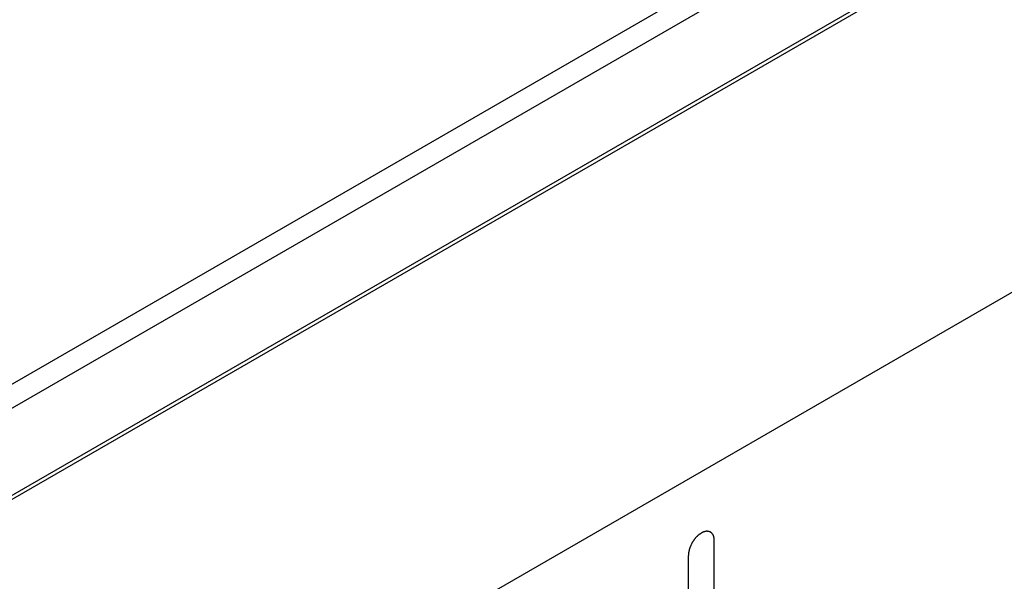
# Model space of a CAD drawing. Header units: inches. Extents: x 6 to 353, y 6 to 228.
# Tile 146 of 256: x 321.31 to 323.32, y 131.15 to 132.3. Entities that reach past the tile are written whole.
import ezdxf

# ---------------------------------------------------------------- set-up
doc = ezdxf.new("R2010")
doc.units = ezdxf.units.IN
doc.header["$LTSCALE"] = 19.946667
doc.header["$MEASUREMENT"] = 0
doc.layers.get('0').update_dxf_attribs({"linetype": 'CONTINUOUS'})
doc.layers.add('03_ALL_AXES', color=7, linetype='CONTINUOUS')
doc.layers.add('08_ALL_COSMETICS', color=7, linetype='CONTINUOUS')

msp = doc.modelspace()

# ---------------------------------------------------------------- linework, layer by layer
at = {"color": 7, "linetype": 'Continuous'}
for p, q in [((328.3311, 135.3953), (319.6231, 130.3678)), ((328.3382, 135.3912), (319.6303, 130.3637)), ((328.994, 135.0126), (320.2861, 129.9851))]:
    msp.add_line(p, q, dxfattribs=at)
at = {"layer": '03_ALL_AXES', "color": 7, "linetype": 'Continuous'}
for p, q in [((319.4262, 130.4815), (328.1766, 135.5335)), ((319.4686, 130.457), (328.1766, 135.4845))]:
    msp.add_line(p, q, dxfattribs=at)
at = {"layer": '08_ALL_COSMETICS', "color": 7, "linetype": 'Continuous'}
for p, q in [((322.7262, 130.2781), (322.7262, 131.2375)), ((322.6732, 130.2475), (322.6732, 131.2069))]:
    msp.add_line(p, q, dxfattribs=at)
msp.add_open_spline([(322.7262, 131.2375), (322.7262, 131.2385), (322.726, 131.2399), (322.7259, 131.2415), (322.7258, 131.2423), (322.7258, 131.2428), (322.7257, 131.2432), (322.7256, 131.2435), (322.7255, 131.2439), (322.7253, 131.2446), (322.725, 131.2456), (322.7247, 131.2466), (322.7245, 131.2473), (322.7243, 131.2477), (322.7243, 131.248), (322.7241, 131.2483), (322.7239, 131.2486), (322.7235, 131.2492), (322.723, 131.25), (322.7225, 131.2508), (322.7222, 131.2513), (322.722, 131.2517), (322.7218, 131.2519), (322.7216, 131.2521), (322.7213, 131.2523), (322.7208, 131.2527), (322.7201, 131.2533), (322.7194, 131.2539), (322.719, 131.2543), (322.7187, 131.2545), (322.7185, 131.2547), (322.7182, 131.2548), (322.7179, 131.2549), (322.7173, 131.2551), (322.7165, 131.2554), (322.7156, 131.2557), (322.7151, 131.256), (322.7147, 131.2561), (322.7145, 131.2562), (322.7142, 131.2562), (322.7138, 131.2562), (322.7131, 131.2562), (322.7122, 131.2563), (322.7112, 131.2563), (322.7106, 131.2563), (322.7102, 131.2563), (322.7099, 131.2564), (322.7096, 131.2563), (322.7092, 131.2562), (322.7085, 131.256), (322.7074, 131.2558), (322.7064, 131.2556), (322.7057, 131.2554), (322.7053, 131.2553), (322.705, 131.2553), (322.7046, 131.2551), (322.7042, 131.2549), (322.7037, 131.2546), (322.703, 131.2543), (322.7021, 131.2539), (322.7012, 131.2535), (322.7005, 131.2532), (322.7, 131.253), (322.6997, 131.2528), (322.6994, 131.2526), (322.699, 131.2523), (322.6982, 131.2518), (322.6971, 131.251), (322.6961, 131.2503), (322.6952, 131.2497), (322.6946, 131.2493), (322.694, 131.2487), (322.6931, 131.2479), (322.6921, 131.247), (322.6911, 131.246), (322.6902, 131.2452), (322.6896, 131.2447), (322.689, 131.244), (322.6883, 131.2431), (322.6873, 131.242), (322.6864, 131.2408), (322.6856, 131.2399), (322.685, 131.2393), (322.6845, 131.2385), (322.6839, 131.2374), (322.683, 131.2361), (322.6822, 131.2348), (322.6815, 131.2338), (322.6809, 131.233), (322.6806, 131.2322), (322.68, 131.2311), (322.6793, 131.2298), (322.6786, 131.2284), (322.6781, 131.2273), (322.6777, 131.2265), (322.6774, 131.2257), (322.677, 131.2246), (322.6765, 131.2232), (322.6759, 131.2218), (322.6756, 131.2207), (322.6752, 131.2198), (322.6751, 131.219), (322.6748, 131.2179), (322.6745, 131.2165), (322.6742, 131.2152), (322.6739, 131.2141), (322.6737, 131.2132), (322.6737, 131.2125), (322.6736, 131.2114), (322.6734, 131.2095), (322.6733, 131.208), (322.6732, 131.2069)], degree=3, knots=[0, 0, 0, 0, 0.03125, 0.046875, 0.054688, 0.058594, 0.0625, 0.066406, 0.070312, 0.078125, 0.09375, 0.109375, 0.117188, 0.121094, 0.125, 0.128906, 0.132812, 0.140625, 0.15625, 0.171875, 0.179688, 0.183594, 0.1875, 0.191406, 0.195312, 0.203125, 0.21875, 0.234375, 0.242188, 0.246094, 0.25, 0.253906, 0.257812, 0.265625, 0.28125, 0.296875, 0.304688, 0.308594, 0.3125, 0.316406, 0.320312, 0.328125, 0.34375, 0.359375, 0.367188, 0.371094, 0.375, 0.378906, 0.382812, 0.390625, 0.40625, 0.421875, 0.429688, 0.433594, 0.4375, 0.441406, 0.445312, 0.453125, 0.460938, 0.46875, 0.484375, 0.492188, 0.496094, 0.5, 0.503906, 0.507812, 0.515625, 0.53125, 0.546875, 0.554688, 0.5625, 0.570312, 0.578125, 0.59375, 0.609375, 0.617188, 0.625, 0.632812, 0.640625, 0.65625, 0.671875, 0.679688, 0.6875, 0.695312, 0.703125, 0.71875, 0.734375, 0.742188, 0.75, 0.757812, 0.765625, 0.78125, 0.796875, 0.804688, 0.8125, 0.820312, 0.828125, 0.84375, 0.859375, 0.867188, 0.875, 0.882812, 0.890625, 0.90625, 0.921875, 0.929688, 0.9375, 0.945312, 0.953125, 0.96875, 1, 1, 1, 1], dxfattribs=at)

doc.saveas('drawing.dxf')
